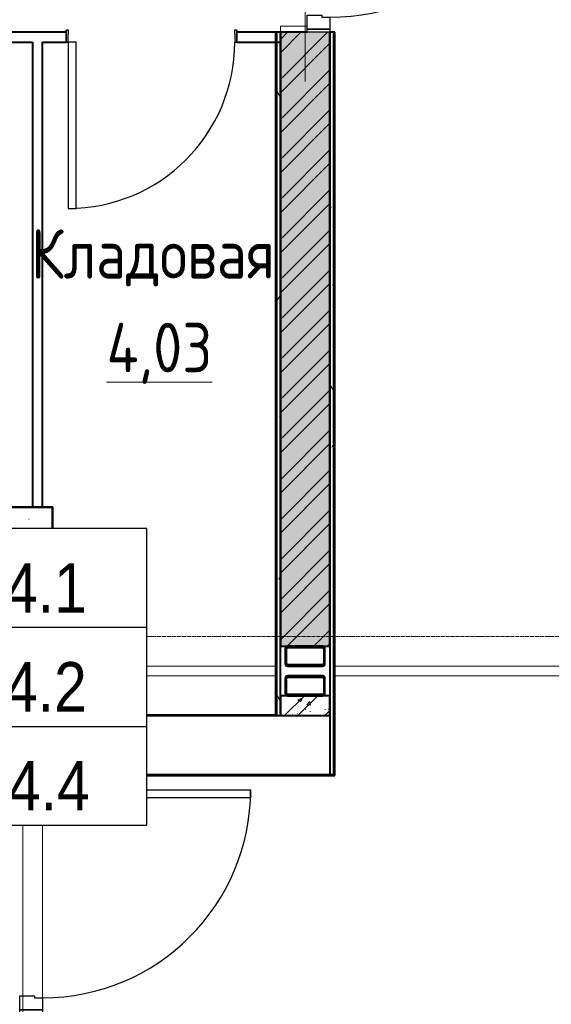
# Model space of a CAD drawing. Header units: millimetres. Extents: x -290 to 116110, y -2975 to 80225.
# Tile 83 of 247: x 30075 to 32757, y 64304 to 69274. Entities that reach past the tile are written whole.
import ezdxf
from ezdxf.enums import TextEntityAlignment as Align

# ---------------------------------------------------------------- set-up
doc = ezdxf.new("R2018")
doc.units = ezdxf.units.MM
doc.set_wipeout_variables(frame=1)
for name, pattern in [('ADSK_Линия сетки', [25, 20, -2.5, 0, -2.5]), ('ADSK_Штриховая_ш3 п1_5', [4.5, 3, -1.5]), ('Штрих_3_1_5_', [4.5, 3, -1.5])]:
    doc.linetypes.add(name, pattern=pattern)
doc.layers.add('_Разделитель помещений_', color=4, linetype='ADSK_Штриховая_ш3 п1_5', lineweight=40, true_color=0x00ffff)
for name, color, linetype, lineweight in [('Двери', 7, 'Continuous', 18), ('Каркас несущий', 7, 'Continuous', 18), ('Каркас_Импост', 7, 'Continuous', 30), ('КИП_выноска', 6, 'Continuous', 25), ('Марки помещений', 7, 'Continuous', 20), ('Монтажный зазор', 7, 'Continuous', 30), ('Несущие колонны', 7, 'Continuous', 18), ('Оси', 7, 'Continuous', 9), ('Панель', 7, 'Continuous', 30), ('Перекрытия', 7, 'Continuous', 18), ('Стены разрез', 7, 'Continuous', 40), ('Стены штриховка', 7, 'Continuous', 40)]:
    doc.layers.add(name, color=color, linetype=linetype, lineweight=lineweight)
doc.styles.add('Arial', font='arial.ttf', dxfattribs={"width": 0.85, "height": 350})
doc.styles.add('GOST 2.304', font='simplex.shx', dxfattribs={"width": 0.65, "oblique": 15})
doc.styles.add('GOST Common', font='GOST_Common.ttf', dxfattribs={"width": 0.9, "height": 250})
doc.styles.get("Standard").update_dxf_attribs({"font": 'arial.ttf'})
pattern_1 = [(50, (0, 0), (218.6211678, -19.1267987), [22.86, -251.46]), (355, (0, 0), (-42.2918743, 229.2684153), [18.288, -201.168]), (100.451, (18.22, -1.6), (176.3310746, 210.139632), [19.428, -213.708]), (46.184, (0, 60.96), (325.29495, -50.4516404), [34.29, -377.19]), (96.636, (27.1, 56.76), (284.8830085, 296.912656), [29.142, -320.562]), (351.184, (0, 60.96), (284.8858166, 296.910704), [27.432, -301.752]), (21, (30.48, 45.72), (181.9375257, -122.7183205), [22.86, -251.46]), (326, (30.48, 45.72), (74.1622266, 221.0261817), [18.288, -201.168]), (71.451, (45.64, 35.5), (256.100348, 98.305262), [19.428, -213.708]), (37.5, (0, 0), (3.70638957, 101.46589536), [3.353, -195.377, 3.353, -200.863, -201.93]), (37.5, (0, 0), (3.70638957, 101.46589536), [-402.946, 3.353, -198.577]), (7.5, (0, 0), (80.18357624, 120.2165259), [3.353, -113.081, 3.353, -190.805, -76.962]), (7.5, (0, 0), (80.18357624, 120.2165259), [-310.591, 3.353, -73.609]), (327.5, (-67.97, 0), (162.70864647, -6.87497134), [3.353, -72.847, 3.353, -234.391, -315.468]), (327.5, (-67.97, 0), (162.70864647, -6.87497134), [-313.944, 3.353, -312.115]), (317.5, (-98.45, 0), (177.7546761, 30.511831), [3.353, -95.707, 3.353, -154.534, -224.028]), (317.5, (-98.45, 0), (177.7546761, 30.511831), [-256.946, 3.353, -220.675])]
pattern_2 = [(45, (0, 0), (-101.0278814, 101.0278814), []), (45, (67.35, 0), (-101.0278814, 101.0278814), [])]
pattern_3 = [(0, (0, 0), (406.4, 101.6), [33.528, -271.272, 33.528, -271.272, -1625.6]), (0, (0, 0), (406.4, 101.6), [-609.6, 33.528, -576.072, 33.528, -271.272, -711.2]), (0, (0, 0), (406.4, 101.6), [-1524, 33.528, -169.672, 33.528, -474.472]), (120, (152.4, 50.8), (-291.188181, 301.1527241), [33.528, -271.272, 33.528, -271.272, -1625.6]), (120, (152.4, 50.8), (-291.188181, 301.1527241), [-609.6, 33.528, -576.072, 33.528, -271.272, -711.2]), (120, (152.4, 50.8), (-291.188181, 301.1527241), [-1524, 33.528, -169.672, 33.528, -474.472]), (240, (203.2, 254), (-115.211819, -402.7527241), [33.528, -271.272, 33.528, -271.272, -1625.6]), (240, (203.2, 254), (-115.211819, -402.7527241), [-609.6, 33.528, -576.072, 33.528, -271.272, -711.2]), (240, (203.2, 254), (-115.211819, -402.7527241), [-1524, 33.528, -169.672, 33.528, -474.472])]

# ---------------------------------------------------------------- blocks, each defined once
blk = doc.blocks.new('101_Дверь_Однопольная - _ПЧ_800х2000_Кладовая_Л-4171007-B2_-11_400__На лист секция 4_-11_400')
at = {"layer": 'Каркас_Импост', "color": 253, "true_color": 0xaaaaaa}
for p, q in [((-420, 25), (-430, 25)), ((-430, 25), (-430, -35)), ((-420, -15), (-420, 25)), ((430, 25), (420, 25)), ((420, 25), (420, -15)), ((430, -35), (430, 25)), ((-430, -35), (-419, -35)), ((-419, -15), (-420, -15)), ((-419, -35), (-419, -15)), ((420, -15), (419, -15)), ((419, -15), (419, -35)), ((419, -35), (430, -35))]:
    blk.add_line(p, q, dxfattribs=at)
at = {"layer": 'Монтажный зазор', "color": 253, "true_color": 0xaaaaaa}
for p, q in [((-430, 25), (-431, 25)), ((-431, 25), (-431, -35)), ((-430, -35), (-430, 25)), ((431, 25), (430, 25)), ((430, 25), (430, -35)), ((431, -35), (431, 25)), ((-431, -35), (-430, -35)), ((430, -35), (431, -35))]:
    blk.add_line(p, q, dxfattribs=at)
at = {"layer": 'Панель', "color": 253, "true_color": 0xaaaaaa}
for p, q in [((420, 865), (380, 865)), ((380, 865), (380, 25)), ((420, 25), (420, 865)), ((380, 25), (420, 25))]:
    blk.add_line(p, q, dxfattribs=at)
blk.add_arc((420, 25), 840, 90, 180, dxfattribs=at)
blk = doc.blocks.new('101_Дверь_Однопольная - _ПЧ_Мет_1000х2000_Блок кладовых_EI60_Пр-4470926-B2_-11_400__На лист секция 4_-11_400')
at = {"layer": 'Каркас_Импост', "color": 253, "true_color": 0xaaaaaa}
for p, q in [((-585, 125), (-525, 125)), ((-585, 10), (-585, 125)), ((-525, 125), (-525, 85)), ((525, 125), (585, 125)), ((525, 85), (525, 125)), ((585, 125), (585, 10)), ((-525, 85), (-515, 85)), ((-515, 85), (-515, 10)), ((515, 85), (525, 85)), ((515, 10), (515, 85)), ((-515, 10), (-585, 10)), ((585, 10), (515, 10))]:
    blk.add_line(p, q, dxfattribs=at)
at = {"layer": 'Монтажный зазор', "color": 253, "true_color": 0xaaaaaa}
for p, q in [((-600, 125), (-585, 125)), ((-600, 10), (-600, 125)), ((-585, 125), (-585, 10)), ((585, 10), (585, 125)), ((585, 125), (600, 125)), ((600, 125), (600, 10)), ((-585, 10), (-600, 10)), ((600, 10), (585, 10))]:
    blk.add_line(p, q, dxfattribs=at)
at = {"layer": 'Панель', "color": 253, "true_color": 0xaaaaaa}
for p, q in [((-525, 1175), (-485, 1175)), ((-525, 125), (-525, 1175)), ((-485, 1175), (-485, 125)), ((-485, 125), (-525, 125))]:
    blk.add_line(p, q, dxfattribs=at)
blk.add_arc((-525, 125), 1050, 0, 90, dxfattribs=at)
blk = doc.blocks.new('101_Дверь_Однопольная - _ПЧ_Мет_1000х2000_Блок кладовых_EI60_Пр-4431737-B2_-11_400__На лист секция 4_-11_400')
at = {"layer": 'Каркас_Импост', "color": 253, "true_color": 0xaaaaaa}
for p, q in [((-585, 100), (-525, 100)), ((-585, -15), (-585, 100)), ((-525, 100), (-525, 60)), ((525, 100), (585, 100)), ((525, 60), (525, 100)), ((585, 100), (585, -15)), ((-525, 60), (-515, 60)), ((-515, 60), (-515, -15)), ((515, 60), (525, 60)), ((515, -15), (515, 60)), ((-515, -15), (-585, -15)), ((585, -15), (515, -15))]:
    blk.add_line(p, q, dxfattribs=at)
at = {"layer": 'Монтажный зазор', "color": 253, "true_color": 0xaaaaaa}
for p, q in [((-600, 100), (-585, 100)), ((-600, -15), (-600, 100)), ((-585, 100), (-585, -15)), ((585, -15), (585, 100)), ((585, 100), (600, 100)), ((600, 100), (600, -15)), ((-585, -15), (-600, -15)), ((600, -15), (585, -15))]:
    blk.add_line(p, q, dxfattribs=at)
at = {"layer": 'Панель', "color": 253, "true_color": 0xaaaaaa}
for p, q in [((-525, 1150), (-485, 1150)), ((-525, 100), (-525, 1150)), ((-485, 1150), (-485, 100)), ((-485, 100), (-525, 100))]:
    blk.add_line(p, q, dxfattribs=at)
blk.add_arc((-525, 100), 1050, 0, 90, dxfattribs=at)
blk = doc.blocks.new('ПР - _ПЧ_1200_200_Оп250-0_Шаг300_Арм16_Арм10-3238604-B2_-11_400__На лист секция 4_-11_400')
at = {"layer": 'Каркас несущий', "color": 21, "true_color": 0xffaaaa}
for p, q in [((-600, 0), (850, 0)), ((-515, 0), (515, 0)), ((600, 0), (850, 0))]:
    blk.add_line(p, q, dxfattribs=at)
blk = doc.blocks.new('ПР - _ПЧ_1200_250_Оп250-250_Шаг300_Арм16_Арм10-4470910-B2_-11_400__На лист секция 4_-11_400')
at = {"layer": 'Каркас несущий', "color": 21, "true_color": 0xffaaaa}
for p, q in [((-850, 0), (850, 0)), ((-850, 0), (850, 0)), ((570, 0), (600, 0))]:
    blk.add_line(p, q, dxfattribs=at)
blk = doc.blocks.new('Труба прямоугольного сечения _ГОСТ 32931-2015_-Колонна - Труба прямоугольная 200x6-V41-B2_-11_400__На лист секция 4_-11_400')
at = {"layer": 'Несущие колонны', "lineweight": 9, "true_color": 0xaaaaaa}
h = blk.add_hatch(dxfattribs=at)
h.set_pattern_fill('FP_7', color=253, style=0, pattern_type=2)
h.set_pattern_definition([(45, (13104084.66, 9232900.3), (-251.447171, 251.447171), []), (45, (13104084.66, 9233281.3), (-251.447171, 251.447171), [])])
h.paths.add_polyline_path([(-88, -50), (88, -50), (96.5, -46.5), (100, -38), (100, 38), (96.5, 46.5), (88, 50), (-88, 50), (-96.5, 46.5), (-100, 38), (-100, -38), (-96.5, -46.5)])
h.paths.add_polyline_path([(88, -44), (-88, -44), (-92.2, -42.2), (-94, -38), (-94, 38), (-92.2, 42.2), (-88, 44), (88, 44), (92.2, 42.2), (94, 38), (94, -38), (92.2, -42.2)])
at = {"layer": 'Несущие колонны', "color": 253, "lineweight": 40, "true_color": 0xaaaaaa}
for p, q in [((88, 50), (-88, 50)), ((-100, 38), (-100, -38)), ((-94, -38), (-94, 38)), ((-88, 44), (88, 44)), ((94, 38), (94, -38)), ((100, -38), (100, 38)), ((88, -44), (-88, -44)), ((-88, -50), (88, -50))]:
    blk.add_line(p, q, dxfattribs=at)
for centre, radius, start, end in [((-88, 38), 12, 90, 180), ((88, 38), 12, 0, 90), ((-88, 38), 6, 90, 180), ((88, 38), 6, 0, 90), ((-88, -38), 12, 180, 270), ((-88, -38), 6, 180, 270), ((88, -38), 6, 270, 0), ((88, -38), 12, 270, 360)]:
    blk.add_arc(centre, radius, start, end, dxfattribs=at)
blk = doc.blocks.new('Труба прямоугольного сечения _ГОСТ 32931-2015_-Колонна - Труба прямоугольная 200x6-V44-B2_-11_400__На лист секция 4_-11_400')
at = {"layer": 'Несущие колонны', "lineweight": 9, "true_color": 0xaaaaaa}
h = blk.add_hatch(dxfattribs=at)
h.set_pattern_fill('FP_10', color=253, style=0, pattern_type=2)
h.set_pattern_definition([(45, (13104084.66, 9233050.3), (-251.447171, 251.447171), []), (45, (13104084.66, 9233431.3), (-251.447171, 251.447171), [])])
h.paths.add_polyline_path([(88, -50), (96.5, -46.5), (100, -38), (100, 38), (96.5, 46.5), (88, 50), (-88, 50), (-96.5, 46.5), (-100, 38), (-100, -38), (-96.5, -46.5), (-88, -50), (-24.5, -50)])
h.paths.add_polyline_path([(-24.5, -44), (-88, -44), (-92.2, -42.2), (-94, -38), (-94, 38), (-92.2, 42.2), (-88, 44), (88, 44), (92.2, 42.2), (94, 38), (94, -38), (92.2, -42.2), (88, -44)])
at = {"layer": 'Несущие колонны', "color": 253, "lineweight": 40, "true_color": 0xaaaaaa}
for p, q in [((88, 50), (-88, 50)), ((-100, 38), (-100, -38)), ((-94, -38), (-94, 38)), ((-88, 44), (88, 44)), ((94, 38), (94, -38)), ((100, -38), (100, 38)), ((88, -44), (-88, -44)), ((-88, -50), (88, -50))]:
    blk.add_line(p, q, dxfattribs=at)
for centre, radius, start, end in [((-88, 38), 12, 90, 180), ((88, 38), 12, 0, 90), ((-88, 38), 6, 90, 180), ((88, 38), 6, 0, 90), ((-88, -38), 12, 180, 270), ((-88, -38), 6, 180, 270), ((88, -38), 6, 270, 0), ((88, -38), 12, 270, 360)]:
    blk.add_arc(centre, radius, start, end, dxfattribs=at)
blk = doc.blocks.new('135_SLK_GD_AR_rvt-1-B2_-11_400__На лист секция 4_-11_400')
at = {"layer": 'Стены разрез', "lineweight": 9, "true_color": 0xaaaaaa}
h = blk.add_hatch(dxfattribs=at)
h.set_pattern_fill('FP_5', color=253, style=0, pattern_type=2)
h.set_pattern_definition(pattern_3)
h.paths.add_polyline_path([(-13104209.7, -9233200.3), (-13104209.7, -9229750.3), (-13104229.7, -9229750.3), (-13104229.7, -9233200.3)])
h.paths.add_polyline_path([(-13104229.7, -9228550.3), (-13104209.7, -9228550.3), (-13104209.7, -9224149.8), (-13104229.7, -9224150.1), (-13104229.7, -9227639.9)])
h = blk.add_hatch(dxfattribs=at)
h.set_pattern_fill('FP_1', color=253, style=0, pattern_type=2)
h.set_pattern_definition(pattern_1)
h.paths.add_polyline_path([(-13103988.2, -9232850.3), (-13103959.7, -9232850.3), (-13103959.7, -9229750.3), (-13104209.7, -9229750.3), (-13104209.7, -9232850.3), (-13103992.4, -9232850.3)])
h.paths.add_polyline_path([(-13104209.7, -9228550.3), (-13103959.7, -9228550.3), (-13103959.7, -9224145.4), (-13104209.7, -9224149.8), (-13104209.7, -9228500.3)])
h = blk.add_hatch(dxfattribs=at)
h.set_pattern_fill('FP_2', color=253, style=0, pattern_type=2)
h.set_pattern_definition(pattern_2)
h.paths.add_polyline_path([(-13103988.2, -9232850.3), (-13103959.7, -9232850.3), (-13103959.7, -9229750.3), (-13104209.7, -9229750.3), (-13104209.7, -9232850.3), (-13103992.4, -9232850.3)])
h.paths.add_polyline_path([(-13104209.7, -9228550.3), (-13103959.7, -9228550.3), (-13103959.7, -9224145.4), (-13104209.7, -9224149.8), (-13104209.7, -9228500.3)])
h = blk.add_hatch(dxfattribs=at)
h.set_pattern_fill('FP_5', color=253, style=0, pattern_type=2)
h.set_pattern_definition(pattern_3)
h.paths.add_polyline_path([(-13103939.7, -9233500.3), (-13103939.7, -9229750.3), (-13103959.7, -9229750.3), (-13103959.7, -9233500.3)])
h.paths.add_polyline_path([(-13103959.7, -9228550.3), (-13103939.7, -9228550.3), (-13103939.7, -9228470.3), (-13103959.7, -9228470.3)])
h = blk.add_hatch(dxfattribs=at)
h.set_pattern_fill('FP_1', color=253, style=0, pattern_type=2)
h.set_pattern_definition(pattern_1)
h.paths.add_polyline_path([(-13103959.7, -9233200.3), (-13103959.7, -9233100.3), (-13104209.7, -9233100.3), (-13104209.7, -9233200.3), (-13103988.2, -9233200.3)])
h = blk.add_hatch(dxfattribs=at)
h.set_pattern_fill('FP_2', color=253, style=0, pattern_type=2)
h.set_pattern_definition(pattern_2)
h.paths.add_polyline_path([(-13103959.7, -9233200.3), (-13103959.7, -9233100.3), (-13104209.7, -9233100.3), (-13104209.7, -9233200.3), (-13103988.2, -9233200.3)])
at = {"layer": '_Разделитель помещений_', "color": 131, "linetype": 'Штрих_3_1_5_', "true_color": 0xaaffff}
blk.add_line((-13105359.7, -9232950.3), (-13105359.7, -9233000.3), dxfattribs=at)
at = {"layer": 'Перекрытия', "color": 253, "true_color": 0xaaaaaa}
for p, q in [((-13104209.7, -9229750.3), (-13104209.7, -9229720.3)), ((-13104209.7, -9229720.3), (-13104074.7, -9229720.3)), ((-13105359.7, -9232950.3), (-13104234.7, -9232950.3)), ((-13103934.7, -9232950.3), (-13102734.7, -9232950.3)), ((-13104234.7, -9233000.3), (-13105359.7, -9233000.3)), ((-13105359.7, -9233000.3), (-13105359.7, -9233200.3)), ((-13102734.7, -9233000.3), (-13103934.7, -9233000.3)), ((-13105359.7, -9233200.3), (-13104229.7, -9233200.3)), ((-13103959.7, -9233500.3), (-13105409.7, -9233500.3)), ((-13105409.7, -9233615.3), (-13105409.7, -9234625.3)), ((-13105409.7, -9234625.3), (-13105409.7, -9233615.3))]:
    blk.add_line(p, q, dxfattribs=at)
blk.add_arc((-13096809.7, -9245000.3), 11500, 113.09102, 155, dxfattribs=at)
at = {"layer": 'Стены разрез', "color": 253, "true_color": 0xaaaaaa}
for p, q in [((-13105290.7, -9229750.3), (-13105978.7, -9229750.3)), ((-13104209.7, -9229750.3), (-13104428.7, -9229750.3)), ((-13104209.7, -9229750.3), (-13104234.7, -9229750.3)), ((-13104234.7, -9229750.3), (-13104234.7, -9233198.3)), ((-13104074.7, -9229750.3), (-13104209.7, -9229750.3)), ((-13103934.7, -9229750.3), (-13103959.7, -9229750.3)), ((-13103934.7, -9233500.3), (-13103934.7, -9229750.3)), ((-13105978.7, -9229800.3), (-13105459.7, -9229800.3)), ((-13105459.7, -9229800.3), (-13105459.7, -9232150.3)), ((-13105409.7, -9229800.3), (-13105290.7, -9229800.3)), ((-13105409.7, -9232150.3), (-13105409.7, -9229800.3)), ((-13104428.7, -9229800.3), (-13104209.7, -9229800.3)), ((-13105357.7, -9232148.3), (-13105859.7, -9232148.3)), ((-13105357.7, -9232150.3), (-13105357.7, -9232148.3)), ((-13105357.7, -9233198.3), (-13105357.7, -9232150.3)), ((-13104209.7, -9232850.3), (-13104172.7, -9232850.3)), ((-13104209.7, -9233198.3), (-13104209.7, -9232850.3)), ((-13103996.7, -9232850.3), (-13103959.7, -9232850.3)), ((-13103959.7, -9232850.3), (-13103959.7, -9233500.3)), ((-13105359.7, -9232950.3), (-13105359.7, -9233200.3)), ((-13104209.7, -9233100.3), (-13104209.7, -9233200.3)), ((-13104172.7, -9233100.3), (-13104209.7, -9233100.3)), ((-13103959.7, -9233100.3), (-13103996.7, -9233100.3)), ((-13103959.7, -9233200.3), (-13103959.7, -9233100.3)), ((-13105359.7, -9233200.3), (-13105357.7, -9233200.3)), ((-13104234.7, -9233198.3), (-13105357.7, -9233198.3)), ((-13105357.7, -9233200.3), (-13104229.7, -9233200.3)), ((-13104229.7, -9233200.3), (-13104209.7, -9233200.3)), ((-13104209.7, -9233200.3), (-13104209.7, -9233198.3)), ((-13104209.7, -9233200.3), (-13103959.7, -9233200.3)), ((-13103959.7, -9233500.3), (-13105334.7, -9233500.3)), ((-13105334.7, -9233500.3), (-13105334.7, -9233502.3)), ((-13105334.7, -9233502.3), (-13103959.7, -9233502.3)), ((-13103959.7, -9233502.3), (-13103934.7, -9233502.3)), ((-13103934.7, -9233502.3), (-13103934.7, -9233500.3))]:
    blk.add_line(p, q, dxfattribs=at)
at = {"layer": 'Стены штриховка', "color": 253, "true_color": 0xaaaaaa}
for p, q in [((-13104229.7, -9229750.3), (-13104229.7, -9233198.3)), ((-13104209.7, -9229750.3), (-13104209.7, -9229800.3)), ((-13104209.7, -9229800.3), (-13104209.7, -9229750.3)), ((-13104209.7, -9229800.3), (-13104209.7, -9229750.3)), ((-13103959.7, -9232850.3), (-13103959.7, -9229750.3)), ((-13103959.7, -9229750.3), (-13103959.7, -9232850.3)), ((-13103939.7, -9233500.3), (-13103939.7, -9229750.3)), ((-13104209.7, -9229800.3), (-13104209.7, -9232850.3)), ((-13104209.7, -9232850.3), (-13104209.7, -9229800.3)), ((-13104229.7, -9233198.3), (-13104229.7, -9233200.3)), ((-13103939.7, -9233500.3), (-13103959.7, -9233500.3)), ((-13103934.7, -9233500.3), (-13103939.7, -9233500.3))]:
    blk.add_line(p, q, dxfattribs=at)
at = {"layer": 'Двери', "color": 253, "lineweight": 18, "true_color": 0xaaaaaa}
for name, p, rotation in [('101_Дверь_Однопольная - _ПЧ_Мет_1000х2000_Блок кладовых_EI60_Пр-4470926-B2_-11_400__На лист секция 4_-11_400', (-13104084.7, -9229150.3), 269.9999999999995), ('101_Дверь_Однопольная - _ПЧ_800х2000_Кладовая_Л-4171007-B2_-11_400__На лист секция 4_-11_400', (-13104859.7, -9229775.3), 180), ('101_Дверь_Однопольная - _ПЧ_Мет_1000х2000_Блок кладовых_EI60_Пр-4431737-B2_-11_400__На лист секция 4_-11_400', (-13105509.7, -9234100.3), 269.9999999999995)]:
    blk.add_blockref(name, p, dxfattribs=dict(at, rotation=rotation))
at = {"layer": 'Каркас несущий', "color": 253, "lineweight": 18, "true_color": 0xaaaaaa, "rotation": 269.9999999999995}
for name, p in [('ПР - _ПЧ_1200_250_Оп250-250_Шаг300_Арм16_Арм10-4470910-B2_-11_400__На лист секция 4_-11_400', (-13104084.7, -9229150.3)), ('ПР - _ПЧ_1200_200_Оп250-0_Шаг300_Арм16_Арм10-3238604-B2_-11_400__На лист секция 4_-11_400', (-13105509.7, -9234100.3))]:
    blk.add_blockref(name, p, dxfattribs=at)
at = {"layer": 'Несущие колонны', "color": 253, "lineweight": 18, "true_color": 0xaaaaaa}
for name, p in [('Труба прямоугольного сечения _ГОСТ 32931-2015_-Колонна - Труба прямоугольная 200x6-V41-B2_-11_400__На лист секция 4_-11_400', (-13104084.7, -9232900.3)), ('Труба прямоугольного сечения _ГОСТ 32931-2015_-Колонна - Труба прямоугольная 200x6-V44-B2_-11_400__На лист секция 4_-11_400', (-13104084.7, -9233050.3))]:
    blk.add_blockref(name, p, dxfattribs=at)
blk = doc.blocks.new('Бетон-Прямоугольная-Колонна - CLM_Подземные этажи_В40-500х800-V90-B2_-11_400__На лист секция 4_-11_400')
at = {"layer": 'Несущие колонны', "lineweight": 9, "true_color": 0xaaaaaa}
h = blk.add_hatch(dxfattribs=at)
h.set_pattern_fill('FP_29', color=253, style=0, pattern_type=2)
h.set_pattern_definition([(225, (-13105609.66, -9232550.3), (314.308964, -314.308964), []), (225, (-13105923.97, -9232550.3), (314.308964, -314.308964), [555.625, -111.125, 3.353, -107.772])])
h.paths.add_polyline_path([(-250, 400), (-250, -400), (250, -400), (250, 400)])
at = {"layer": 'Несущие колонны', "color": 253, "lineweight": 40, "true_color": 0xaaaaaa}
for p, q in [((250, 400), (-250, 400)), ((-250, 400), (-250, -400)), ((250, -400), (250, 400)), ((-250, -400), (250, -400))]:
    blk.add_line(p, q, dxfattribs=at)
blk = doc.blocks.new('135_SLK_GD_KR_rvt-1-B2_-11_400__На лист секция 4_-11_400')
at = {"layer": 'Несущие колонны', "color": 7, "lineweight": 18, "true_color": 0xffffff, "rotation": 180}
blk.add_blockref('Бетон-Прямоугольная-Колонна - CLM_Подземные этажи_В40-500х800-V90-B2_-11_400__На лист секция 4_-11_400', (-13105609.7, -9232550.3), dxfattribs=at)
blk = doc.blocks.new('A$Cc005853f')
at = {"layer": 'Оси', "color": 253, "linetype": 'ADSK_Линия сетки', "true_color": 0xaaaaaa}
blk.add_line((96019.7, 65239.4), (2670.3, 65239.4), dxfattribs=at)
at = {"lineweight": 5}
for name in ['135_SLK_GD_KR_rvt-1-B2_-11_400__На лист секция 4_-11_400', '135_SLK_GD_AR_rvt-1-B2_-11_400__На лист секция 4_-11_400']:
    blk.add_blockref(name, (13133512.8, 9298039.8), dxfattribs=at)
at = {"layer": 'Марки помещений', "lineweight": 9, "char_height": 250, "attachment_point": 1, "style": 'GOST Common'}
for s, insert, width in [('Кладовая', (26700.1, 67295.3), 1623.417), ('Кладовая', (28045.6, 67295.3), 1623.417), ('\\L4,03', (28426.7, 66822.1), 699.873)]:
    blk.add_mtext(s, dxfattribs=dict(at, insert=insert, width=width))
blk = doc.blocks.new('*U339')
at = {"color": 0, "linetype": 'Continuous', "lineweight": 30, "ltscale": 75, "width": 0.85, "flags": 104}
blk.add_attdef('ПРИМЕЧАНИЕ_1', text='', height=2.5, dxfattribs=at).set_placement((8, 3.611), align=Align.BOTTOM_CENTER)
at = {"color": 0, "lineweight": 30, "width": 0.85, "flags": 104}
blk.add_attdef('ПРИМЕЧАНИЕ_2', text='', height=2.5, dxfattribs=at).set_placement((8, -7.53), align=Align.BOTTOM_CENTER)
at = {"color": 0, "lineweight": 30, "style": 'GOST 2.304', "width": 0.85}
for tag, p in [('ИМЯ_КАБЕЛЯ_2', (8, -7.5)), ('ИМЯ_КАБЕЛЯ_3', (8, -12.5)), ('ИМЯ_КАБЕЛЯ_4', (8, -17.5)), ('ИМЯ_КАБЕЛЯ_5', (8, -22.5)), ('ИМЯ_КАБЕЛЯ_6', (8, -27.5)), ('ИМЯ_КАБЕЛЯ_7', (8, -32.5)), ('ИМЯ_КАБЕЛЯ_8', (8, -37.5)), ('ИМЯ_КАБЕЛЯ_9', (8, -42.5))]:
    blk.add_attdef(tag, text='', height=2.5, dxfattribs=at).set_placement(p, align=Align.BOTTOM_CENTER)
at = {"linetype": 'Continuous'}
blk.add_wipeout([(0, 2.5), (16, 2.5), (16, -2.5), (0, -2.5)], dxfattribs=at)
at = {"color": 0}
blk.add_line((0, -2.5), (0, 0), dxfattribs=at)
at = {"color": 0, "linetype": 'Continuous'}
blk.add_lwpolyline([(0, -2.5), (16, -2.5), (16, 2.5), (0, 2.5)], close=True, dxfattribs=at)
at = {"color": 0, "lineweight": 30, "style": 'GOST 2.304', "width": 0.85}
blk.add_attdef('ИМЯ_КАБЕЛЯ_1', text='', height=2.5, dxfattribs=at).set_placement((8, -2.5), align=Align.BOTTOM_CENTER)

msp = doc.modelspace()

# ---------------------------------------------------------------- block references
msp.add_blockref('A$Cc005853f', (2087, 921.7))

# ---------------------------------------------------------------- next in the draw order: block references
at = {"layer": 'КИП_выноска'}
ref = msp.add_blockref('*U339', (29117.1, 65457.3), dxfattribs=dict(at, xscale=100, yscale=100, zscale=100))
lines = msp.add_mtext('\\W0.8500;', dxfattribs={"layer": '0', "color": 0, "linetype": 'Continuous', "lineweight": 30, "ltscale": 75, "insert": (29917.1, 65818.3), "char_height": 2.5, "attachment_point": 1})
ref.add_attrib('ПРИМЕЧАНИЕ_1', '', (29917.1, 65818.3), dxfattribs={"flags": 104}).embed_mtext(lines)
ref.add_attrib('ИМЯ_КАБЕЛЯ_1', 'LS1.4.4', dxfattribs={"layer": '0', "color": 0, "lineweight": 30, "height": 250, "style": 'Arial', "width": 0.85}).set_placement((29917.1, 65207.3), align=Align.BOTTOM_CENTER)
lines = msp.add_mtext('\\W0.8500;', dxfattribs={"layer": '0', "color": 0, "lineweight": 30, "insert": (29917.1, 64704.3), "char_height": 2.5, "attachment_point": 1})
ref.add_attrib('ПРИМЕЧАНИЕ_2', '', (29917.1, 64704.3), dxfattribs={"flags": 104}).embed_mtext(lines)

# ---------------------------------------------------------------- next in the draw order: block references
ref = msp.add_blockref('*U339', (29117.1, 66455.2), dxfattribs=dict(at, xscale=100, yscale=100, zscale=100))
lines = msp.add_mtext('\\W0.8500;', dxfattribs={"layer": '0', "color": 0, "linetype": 'Continuous', "lineweight": 30, "ltscale": 75, "insert": (29917.1, 66816.3), "char_height": 2.5, "attachment_point": 1})
ref.add_attrib('ПРИМЕЧАНИЕ_1', '', (29917.1, 66816.3), dxfattribs={"flags": 104}).embed_mtext(lines)
ref.add_attrib('ИМЯ_КАБЕЛЯ_1', 'ДН1.4.1 ', dxfattribs={"layer": '0', "color": 0, "lineweight": 30, "height": 250, "style": 'Arial', "width": 0.85}).set_placement((29917.1, 66205.2), align=Align.BOTTOM_CENTER)
lines = msp.add_mtext('\\W0.8500;', dxfattribs={"layer": '0', "color": 0, "lineweight": 30, "insert": (29917.1, 65702.2), "char_height": 2.5, "attachment_point": 1})
ref.add_attrib('ПРИМЕЧАНИЕ_2', '', (29917.1, 65702.2), dxfattribs={"flags": 104}).embed_mtext(lines)

# ---------------------------------------------------------------- next in the draw order: block references
ref = msp.add_blockref('*U339', (29117.1, 65956.3), dxfattribs=dict(at, xscale=100, yscale=100, zscale=100))
lines = msp.add_mtext('\\W0.8500;', dxfattribs={"layer": '0', "color": 0, "linetype": 'Continuous', "lineweight": 30, "ltscale": 75, "insert": (29917.1, 66317.3), "char_height": 2.5, "attachment_point": 1})
ref.add_attrib('ПРИМЕЧАНИЕ_1', '', (29917.1, 66317.3), dxfattribs={"flags": 104}).embed_mtext(lines)
ref.add_attrib('ИМЯ_КАБЕЛЯ_1', 'ДН1.4.2 ', dxfattribs={"layer": '0', "color": 0, "lineweight": 30, "height": 250, "style": 'Arial', "width": 0.85}).set_placement((29917.1, 65706.3), align=Align.BOTTOM_CENTER)
lines = msp.add_mtext('\\W0.8500;', dxfattribs={"layer": '0', "color": 0, "lineweight": 30, "insert": (29917.1, 65203.3), "char_height": 2.5, "attachment_point": 1})
ref.add_attrib('ПРИМЕЧАНИЕ_2', '', (29917.1, 65203.3), dxfattribs={"flags": 104}).embed_mtext(lines)

doc.saveas('drawing.dxf')
